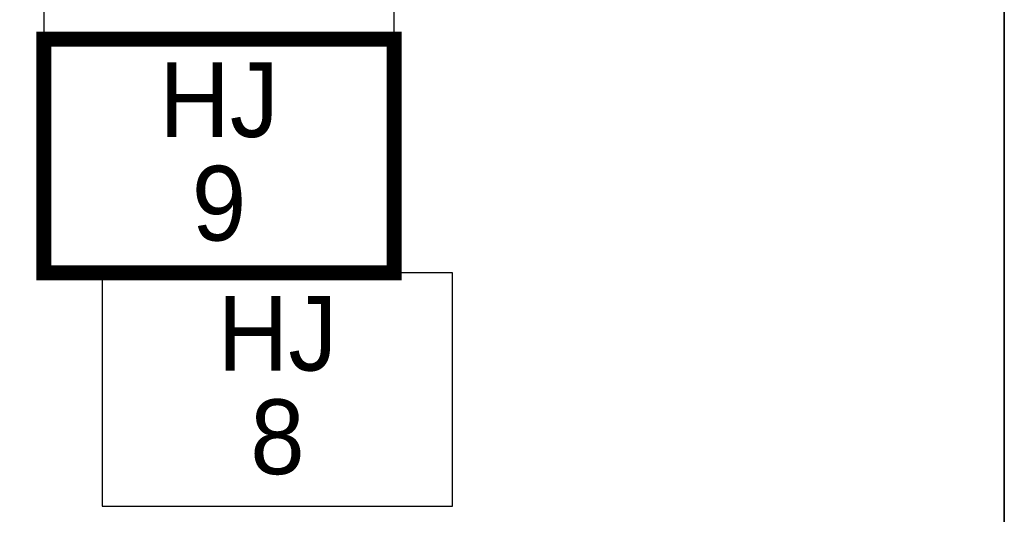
# Model space of a CAD drawing. Header units: metres. Extents: x 183400 to 184400, y 422200 to 427800.
# Tile 130 of 221: x 183934 to 184000, y 425715 to 425748. Entities that reach past the tile are written whole.
import ezdxf
from ezdxf.enums import TextEntityAlignment as Align

# ---------------------------------------------------------------- set-up
doc = ezdxf.new("R2010")
doc.units = ezdxf.units.M
doc.layers.add('일람표', color=7, linetype='Continuous')
doc.styles.add('CGS', font='Dotum.ttf')

msp = doc.modelspace()

# ---------------------------------------------------------------- linework, layer by layer
at = {"layer": '일람표'}
for points in [[(183400, 425400), (184000, 425400), (184000, 425800), (183400, 425800)], [(184000, 425709.794), (183924.375, 425709.794), (183924.375, 425800), (184000, 425800)]]:
    msp.add_lwpolyline(points, close=True, dxfattribs=at)
at = {"layer": '일람표', "linetype": 'Continuous', "flags": 128}
for points in [[(183935.763, 425746.585), (183959.2, 425746.585), (183959.2, 425762.21), (183935.763, 425762.21)], [(183939.669, 425715.335), (183963.107, 425715.335), (183963.107, 425730.96), (183939.669, 425730.96)]]:
    msp.add_lwpolyline(points, close=True, dxfattribs=at)
at = {"layer": '일람표', "linetype": 'Continuous', "const_width": 1, "flags": 128}
msp.add_lwpolyline([(183935.763, 425730.96), (183959.2, 425730.96), (183959.2, 425746.585), (183935.763, 425746.585)], close=True, dxfattribs=at)

# ---------------------------------------------------------------- texts
at = {"layer": '일람표', "linetype": 'Continuous', "style": 'CGS'}
for p in [(183947.482, 425742.534), (183951.388, 425726.909)]:
    msp.add_text('HJ', height=5, dxfattribs=at).set_placement(p, align=Align.MIDDLE_CENTER)
for s, p in [('9', (183947.482, 425733.109)), ('8', (183951.388, 425717.484))]:
    msp.add_text(s, height=5, dxfattribs=at).set_placement(p, align=Align.CENTER)

doc.saveas('drawing.dxf')
